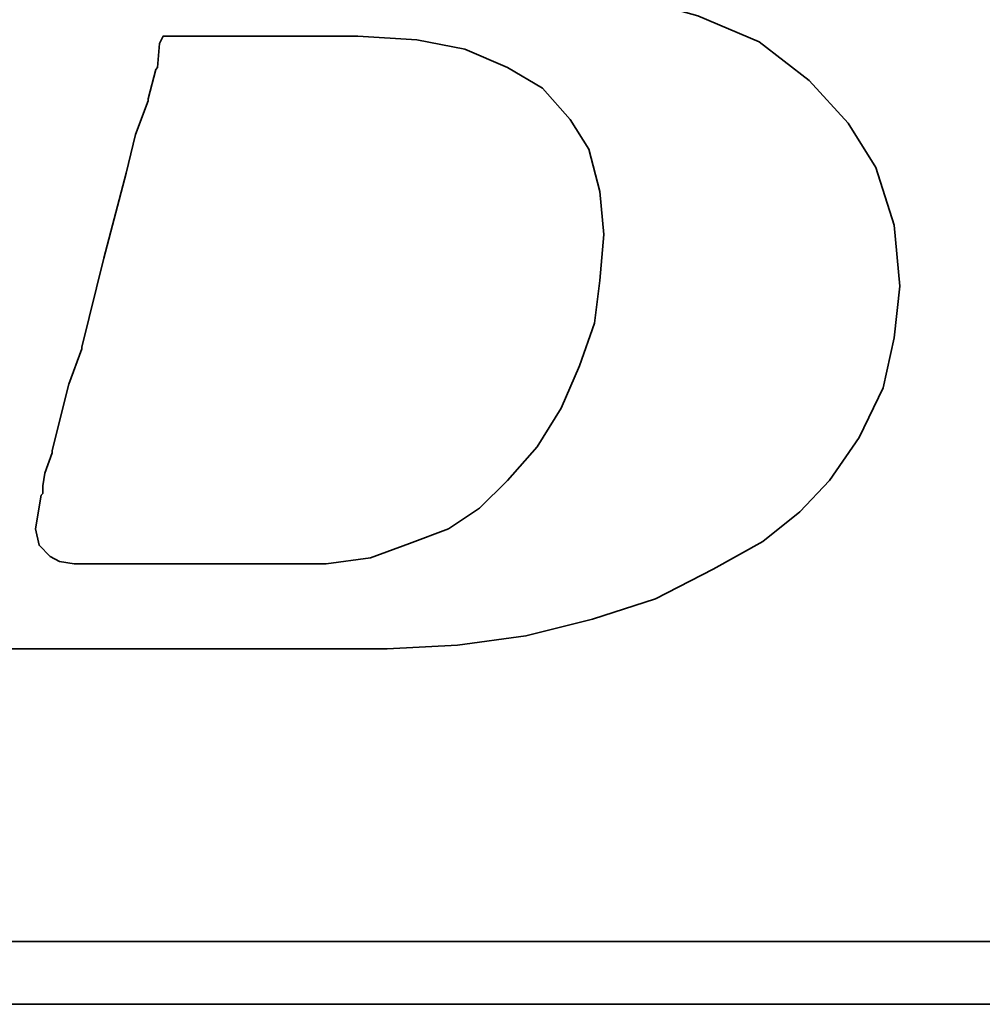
# Model space of a CAD drawing. Extents: x 15 to 195, y 53 to 146.
# Tile 30 of 51: x 162.86 to 164.24, y 103.71 to 105.13. Entities that reach past the tile are written whole.
import ezdxf

# ---------------------------------------------------------------- set-up
doc = ezdxf.new("R2010")
doc.units = 0
doc.header["$LTSCALE"] = 3
doc.header["$MEASUREMENT"] = 0
doc.layers.add('DIM', color=4, linetype='Continuous')
doc.layers.add('layer 1', color=7, linetype='Continuous')

# ---------------------------------------------------------------- blocks, each defined once
blk = doc.blocks.new('TBI MOTION logo(完整正式版)')
at = {"layer": 'layer 1', "color": 22, "lineweight": 35}
for points, knots in [([(-64.65375, -6.86375), (-64.65375, -6.86375), (-64.84375, -7.29625), (-64.84375, -7.29625), (-64.84375, -7.29625), (-64.84375, -7.29625), (-64.86875, -7.34375), (-64.86875, -7.34375), (-64.86875, -7.34375), (-64.86875, -7.34375), (-64.86875, -7.36875), (-64.86875, -7.36875), (-64.86875, -7.36875), (-64.86875, -7.36875), (-65.15375, -7.65375), (-65.15375, -7.65375), (-65.15375, -7.65375), (-65.15375, -7.65375), (-65.17875, -7.65375), (-65.17875, -7.65375), (-65.17875, -7.65375), (-65.17875, -7.65375), (-65.20375, -7.67875), (-65.20375, -7.67875), (-65.20375, -7.67875), (-65.20375, -7.67875), (-65.58875, -7.87125), (-65.58875, -7.87125), (-65.58875, -7.87125), (-65.58875, -7.87125), (-65.63375, -7.87125), (-65.63375, -7.87125), (-65.63375, -7.87125), (-65.63375, -7.87125), (-65.65875, -7.89375), (-65.65875, -7.89375), (-65.65875, -7.89375), (-65.65875, -7.89375), (-66.09375, -7.94375), (-66.09375, -7.94375), (-66.09375, -7.94375), (-66.09375, -7.94375), (-66.11375, -7.94375), (-66.11375, -7.94375), (-66.11375, -7.94375), (-66.11375, -7.94375), (-66.16375, -7.94375), (-66.16375, -7.94375), (-66.16375, -7.94375), (-66.16375, -7.94375), (-66.30875, -7.94375), (-66.30875, -7.94375), (-66.30875, -7.94375), (-66.30875, -7.94375), (-66.69375, -7.94375), (-66.69375, -7.94375), (-66.69375, -7.94375), (-66.69375, -7.94375), (-67.07375, -7.94375), (-67.07375, -7.94375), (-67.07375, -7.94375), (-67.07375, -7.94375), (-67.12375, -7.94375), (-67.12375, -7.94375), (-67.12375, -7.94375), (-67.12375, -7.94375), (-67.12375, -7.96625), (-67.12375, -7.96625), (-67.12375, -7.96625), (-67.12375, -7.96625), (-67.14875, -7.99125), (-67.14875, -7.99125), (-67.14875, -7.99125), (-67.14875, -7.99125), (-67.24375, -8.34875), (-67.24375, -8.34875), (-67.24375, -8.34875), (-67.24375, -8.34875), (-67.31375, -8.68625), (-67.31375, -8.68625), (-67.31375, -8.68625), (-67.31375, -8.68625), (-67.26875, -8.68625), (-67.26875, -8.68625), (-67.26875, -8.68625), (-67.26875, -8.68625), (-67.07375, -8.68625), (-67.07375, -8.68625), (-67.07375, -8.68625), (-67.07375, -8.68625), (-66.54875, -8.68625), (-66.54875, -8.68625), (-66.54875, -8.68625), (-66.54875, -8.68625), (-65.82625, -8.68625), (-65.82625, -8.68625), (-65.82625, -8.68625), (-65.82625, -8.68625), (-65.01375, -8.68625), (-65.01375, -8.68625), (-65.01375, -8.68625), (-65.01375, -8.68625), (-64.05375, -8.68625), (-64.05375, -8.68625), (-64.05375, -8.68625), (-64.05375, -8.68625), (-62.08375, -8.68625), (-62.08375, -8.68625), (-62.08375, -8.68625), (-62.08375, -8.68625), (-60.06875, -8.68625), (-60.06875, -8.68625), (-60.06875, -8.68625), (-60.06875, -8.68625), (-59.10875, -8.68625), (-59.10875, -8.68625), (-59.10875, -8.68625), (-59.10875, -8.68625), (-58.29375, -8.68625), (-58.29375, -8.68625), (-58.29375, -8.68625), (-58.29375, -8.68625), (-57.57375, -8.68625), (-57.57375, -8.68625), (-57.57375, -8.68625), (-57.57375, -8.68625), (-57.04875, -8.68625), (-57.04875, -8.68625), (-57.04875, -8.68625), (-57.04875, -8.68625), (-56.85375, -8.68625), (-56.85375, -8.68625), (-56.85375, -8.68625), (-56.85375, -8.68625), (-56.70875, -8.68625), (-56.70875, -8.68625), (-56.70875, -8.68625), (-56.70875, -8.68625), (-56.61375, -8.68625), (-56.61375, -8.68625), (-56.61375, -8.68625), (-56.61375, -8.68625), (-56.56875, -8.68625), (-56.56875, -8.68625), (-56.56875, -8.68625), (-56.56875, -8.68625), (-55.65375, -8.63875), (-55.65375, -8.63875), (-55.65375, -8.63875), (-55.65375, -8.63875), (-54.76875, -8.51875), (-54.76875, -8.51875), (-54.76875, -8.51875), (-54.76875, -8.51875), (-53.90375, -8.30375), (-53.90375, -8.30375), (-53.90375, -8.30375), (-53.90375, -8.30375), (-53.08875, -8.03875), (-53.08875, -8.03875), (-53.08875, -8.03875), (-53.08875, -8.03875), (-52.34375, -7.65375), (-52.34375, -7.65375), (-52.34375, -7.65375), (-52.34375, -7.65375), (-51.69875, -7.29625), (-51.69875, -7.29625), (-51.69875, -7.29625), (-51.69875, -7.29625), (-51.21875, -6.91125), (-51.21875, -6.91125), (-51.21875, -6.91125), (-51.21875, -6.91125), (-50.83375, -6.50375), (-50.83375, -6.50375), (-50.83375, -6.50375), (-50.83375, -6.50375), (-50.44875, -5.94875), (-50.44875, -5.94875), (-50.44875, -5.94875), (-50.44875, -5.94875), (-50.13875, -5.30375), (-50.13875, -5.30375), (-50.13875, -5.30375), (-50.13875, -5.30375), (-49.99375, -4.65375), (-49.99375, -4.65375), (-49.99375, -4.65375), (-49.99375, -4.65375), (-49.92375, -3.98375), (-49.92375, -3.98375), (-49.92375, -3.98375), (-49.92375, -3.98375), (-49.99375, -3.19374), (-49.99375, -3.19374), (-49.99375, -3.19374), (-49.99375, -3.19374), (-50.23374, -2.44874), (-50.23374, -2.44874), (-50.23374, -2.44874), (-50.23374, -2.44874), (-50.59375, -1.87374), (-50.59375, -1.87374), (-50.59375, -1.87374), (-50.59375, -1.87374), (-51.09875, -1.31874), (-51.09875, -1.31874), (-51.09875, -1.31874), (-51.09875, -1.31874), (-51.74375, -0.81875), (-51.74375, -0.81875), (-51.74375, -0.81875), (-51.74375, -0.81875), (-52.53875, -0.48125), (-52.53875, -0.48125), (-52.53875, -0.48125), (-52.53875, -0.48125), (-53.47375, -0.21875), (-53.47375, -0.21875), (-53.47375, -0.21875), (-53.47375, -0.21875), (-54.52875, -0.04874), (-54.52875, -0.04874), (-54.52875, -0.04874), (-54.52875, -0.04874), (-55.65375, 0.12125), (-55.65375, 0.12125), (-55.65375, 0.12125), (-55.65375, 0.12125), (-54.50375, 0.28624), (-54.50375, 0.28624), (-54.50375, 0.28624), (-54.50375, 0.28624), (-53.83375, 0.38124), (-53.83375, 0.38124), (-53.83375, 0.38124), (-53.83375, 0.38124), (-53.18375, 0.50125), (-53.18375, 0.50125), (-53.18375, 0.50125), (-53.18375, 0.50125), (-52.55875, 0.66874), (-52.55875, 0.66874), (-52.55875, 0.66874), (-52.55875, 0.66874), (-52.03375, 0.86124), (-52.03375, 0.86124), (-52.03375, 0.86124), (-52.03375, 0.86124), (-51.50374, 1.03124), (-51.50374, 1.03124), (-51.50374, 1.03124), (-51.50374, 1.03124), (-51.09875, 1.27125), (-51.09875, 1.27125), (-51.09875, 1.27125), (-51.09875, 1.27125), (-50.71375, 1.48624), (-50.71375, 1.48624), (-50.71375, 1.48624), (-50.71375, 1.48624), (-50.37625, 1.77625), (-50.37625, 1.77625), (-50.37625, 1.77625), (-50.37625, 1.77625), (-49.82375, 2.37625), (-49.82375, 2.37625), (-49.82375, 2.37625), (-49.82375, 2.37625), (-49.41875, 2.99625), (-49.41875, 2.99625), (-49.41875, 2.99625), (-49.41875, 2.99625), (-49.22375, 3.76625), (-49.22375, 3.76625), (-49.22375, 3.76625), (-49.22375, 3.76625), (-49.15375, 4.50874), (-49.15375, 4.50874), (-49.15375, 4.50874), (-49.15375, 4.50874), (-49.20375, 5.25125), (-49.20375, 5.25125), (-49.20375, 5.25125), (-49.20375, 5.25125), (-49.41875, 5.92625), (-49.41875, 5.92625), (-49.41875, 5.92625), (-49.41875, 5.92625), (-49.77875, 6.47625), (-49.77875, 6.47625), (-49.77875, 6.47625), (-49.77875, 6.47625), (-50.33125, 7.02624), (-50.33125, 7.02624), (-50.33125, 7.02624), (-50.33125, 7.02624), (-51.00125, 7.43625), (-51.00125, 7.43625), (-51.00125, 7.43625), (-51.00125, 7.43625), (-51.79375, 7.72625), (-51.79375, 7.72625), (-51.79375, 7.72625), (-51.79375, 7.72625), (-52.72875, 7.89124), (-52.72875, 7.89124), (-52.72875, 7.89124), (-52.72875, 7.89124), (-53.83375, 7.98625), (-53.83375, 7.98625), (-53.83375, 7.98625), (-53.83375, 7.98625), (-53.92875, 7.98625), (-53.92875, 7.98625), (-53.92875, 7.98625), (-53.92875, 7.98625), (-54.26375, 7.98625), (-54.26375, 7.98625), (-54.26375, 7.98625), (-54.26375, 7.98625), (-54.74375, 7.98625), (-54.74375, 7.98625), (-54.74375, 7.98625), (-54.74375, 7.98625), (-55.36875, 7.98625), (-55.36875, 7.98625), (-55.36875, 7.98625), (-55.36875, 7.98625), (-56.13375, 7.98625), (-56.13375, 7.98625), (-56.13375, 7.98625), (-56.13375, 7.98625), (-56.94875, 7.98625), (-56.94875, 7.98625), (-56.94875, 7.98625), (-56.94875, 7.98625), (-58.77625, 7.98625), (-58.77625, 7.98625), (-58.77625, 7.98625), (-58.77625, 7.98625), (-60.59875, 7.98625), (-60.59875, 7.98625), (-60.59875, 7.98625), (-60.59875, 7.98625), (-61.41375, 7.98625), (-61.41375, 7.98625), (-61.41375, 7.98625), (-61.41375, 7.98625), (-62.17875, 7.98625), (-62.17875, 7.98625), (-62.17875, 7.98625), (-62.17875, 7.98625), (-62.80375, 7.98625), (-62.80375, 7.98625), (-62.80375, 7.98625), (-62.80375, 7.98625), (-63.30625, 7.98625), (-63.30625, 7.98625), (-63.30625, 7.98625), (-63.30625, 7.98625), (-63.57375, 7.98625), (-63.57375, 7.98625), (-63.57375, 7.98625), (-63.57375, 7.98625), (-63.57375, 7.96375), (-63.57375, 7.96375), (-63.57375, 7.96375), (-63.57375, 7.96375), (-63.59875, 7.94125), (-63.59875, 7.94125), (-63.59875, 7.94125), (-63.59875, 7.94125), (-63.69375, 7.55625), (-63.69375, 7.55625), (-63.69375, 7.55625), (-63.69375, 7.55625), (-63.76375, 7.24624), (-63.76375, 7.24624), (-63.76375, 7.24624), (-63.76375, 7.24624), (-63.23875, 7.24624), (-63.23875, 7.24624), (-63.23875, 7.24624), (-63.23875, 7.24624), (-62.75875, 7.24624), (-62.75875, 7.24624), (-62.75875, 7.24624), (-62.75875, 7.24624), (-62.61125, 7.24624), (-62.61125, 7.24624), (-62.61125, 7.24624), (-62.61125, 7.24624), (-62.56625, 7.24624), (-62.56625, 7.24624), (-62.56625, 7.24624), (-62.56625, 7.24624), (-62.22875, 7.24624), (-62.22875, 7.24624), (-62.22875, 7.24624), (-62.22875, 7.24624), (-62.20375, 7.24624), (-62.20375, 7.24624), (-62.20375, 7.24624), (-62.20375, 7.24624), (-62.17875, 7.21875), (-62.17875, 7.21875), (-62.17875, 7.21875), (-62.17875, 7.21875), (-61.96375, 7.17125), (-61.96375, 7.17125), (-61.96375, 7.17125), (-61.96375, 7.17125), (-61.72375, 7.12624), (-61.72375, 7.12624), (-61.72375, 7.12624), (-61.72375, 7.12624), (-61.70375, 7.12624), (-61.70375, 7.12624), (-61.70375, 7.12624), (-61.70375, 7.12624), (-61.55875, 7.07624), (-61.55875, 7.07624), (-61.55875, 7.07624), (-61.55875, 7.07624), (-61.50875, 7.07624), (-61.50875, 7.07624), (-61.50875, 7.07624), (-61.50875, 7.07624), (-61.48375, 7.02624), (-61.48375, 7.02624), (-61.48375, 7.02624), (-61.48375, 7.02624), (-61.31875, 6.83375), (-61.31875, 6.83375), (-61.31875, 6.83375), (-61.31875, 6.83375), (-61.29375, 6.81125), (-61.29375, 6.81125), (-61.29375, 6.81125), (-61.29375, 6.81125), (-61.29375, 6.78625), (-61.29375, 6.78625), (-61.29375, 6.78625), (-61.29375, 6.78625), (-61.19875, 6.50124), (-61.19875, 6.50124), (-61.19875, 6.50124), (-61.19875, 6.50124), (-61.17375, 6.45124), (-61.17375, 6.45124), (-61.17375, 6.45124), (-61.17375, 6.45124), (-61.19875, 6.40625), (-61.19875, 6.40625), (-61.19875, 6.40625), (-61.19875, 6.40625), (-61.26875, 5.99624), (-61.26875, 5.99624), (-61.26875, 5.99624), (-61.26875, 5.99624), (-61.26875, 5.85125), (-61.26875, 5.85125), (-61.26875, 5.85125), (-61.26875, 5.85125), (-61.26875, 5.82625), (-61.26875, 5.82625), (-61.26875, 5.82625), (-61.26875, 5.82625), (-61.29375, 5.80625), (-61.29375, 5.80625), (-61.29375, 5.80625), (-61.29375, 5.80625), (-61.34125, 5.66125), (-61.34125, 5.66125), (-61.34125, 5.66125), (-61.34125, 5.66125), (-61.41375, 5.44625), (-61.41375, 5.44625), (-61.41375, 5.44625), (-61.41375, 5.44625), (-61.48375, 5.15625), (-61.48375, 5.15625), (-61.48375, 5.15625), (-61.48375, 5.15625), (-61.58375, 4.82124), (-61.58375, 4.82124), (-61.58375, 4.82124), (-61.58375, 4.82124), (-61.79875, 4.00375), (-61.79875, 4.00375), (-61.79875, 4.00375), (-61.79875, 4.00375), (-62.05875, 2.99625), (-62.05875, 2.99625), (-62.05875, 2.99625), (-62.05875, 2.99625), (-62.34875, 1.91625), (-62.34875, 1.91625), (-62.34875, 1.91625), (-62.34875, 1.91625), (-62.97375, -0.41124), (-62.97375, -0.41124), (-62.97375, -0.41124), (-62.97375, -0.41124), (-63.59875, -2.75875), (-63.59875, -2.75875), (-63.59875, -2.75875), (-63.59875, -2.75875), (-63.88375, -3.86374), (-63.88375, -3.86374), (-63.88375, -3.86374), (-63.88375, -3.86374), (-64.14875, -4.82374), (-64.14875, -4.82374), (-64.14875, -4.82374), (-64.14875, -4.82374), (-64.36375, -5.64125), (-64.36375, -5.64125), (-64.36375, -5.64125), (-64.36375, -5.64125), (-64.43625, -5.97625), (-64.43625, -5.97625), (-64.43625, -5.97625), (-64.43625, -5.97625), (-64.50875, -6.28625), (-64.50875, -6.28625), (-64.50875, -6.28625), (-64.50875, -6.28625), (-64.50875, -6.30875), (-64.50875, -6.30875), (-64.50875, -6.30875), (-64.50875, -6.30875), (-64.57875, -6.50375), (-64.57875, -6.50375), (-64.57875, -6.50375), (-64.57875, -6.50375), (-64.62875, -6.69625), (-64.62875, -6.69625), (-64.62875, -6.69625), (-64.62875, -6.69625), (-64.62875, -6.76875), (-64.62875, -6.76875), (-64.62875, -6.76875), (-64.62875, -6.76875), (-64.62875, -6.81375), (-64.62875, -6.81375), (-64.62875, -6.81375), (-64.62875, -6.81375), (-64.62875, -6.83875), (-64.62875, -6.83875), (-64.62875, -6.83875), (-64.62875, -6.83875), (-64.65375, -6.86375), (-64.65375, -6.86375)], [0, 0, 0, 0, 0.00719424, 0.00719424, 0.00719424, 0.00719424, 0.01438849, 0.01438849, 0.01438849, 0.01438849, 0.02158273, 0.02158273, 0.02158273, 0.02158273, 0.02877698, 0.02877698, 0.02877698, 0.02877698, 0.03597122, 0.03597122, 0.03597122, 0.03597122, 0.04316547, 0.04316547, 0.04316547, 0.04316547, 0.05035971, 0.05035971, 0.05035971, 0.05035971, 0.05755396, 0.05755396, 0.05755396, 0.05755396, 0.0647482, 0.0647482, 0.0647482, 0.0647482, 0.07194245, 0.07194245, 0.07194245, 0.07194245, 0.07913669, 0.07913669, 0.07913669, 0.07913669, 0.08633094, 0.08633094, 0.08633094, 0.08633094, 0.09352518, 0.09352518, 0.09352518, 0.09352518, 0.10071942, 0.10071942, 0.10071942, 0.10071942, 0.10791367, 0.10791367, 0.10791367, 0.10791367, 0.11510791, 0.11510791, 0.11510791, 0.11510791, 0.12230216, 0.12230216, 0.12230216, 0.12230216, 0.1294964, 0.1294964, 0.1294964, 0.1294964, 0.13669065, 0.13669065, 0.13669065, 0.13669065, 0.14388489, 0.14388489, 0.14388489, 0.14388489, 0.15107914, 0.15107914, 0.15107914, 0.15107914, 0.15827338, 0.15827338, 0.15827338, 0.15827338, 0.16546763, 0.16546763, 0.16546763, 0.16546763, 0.17266187, 0.17266187, 0.17266187, 0.17266187, 0.17985612, 0.17985612, 0.17985612, 0.17985612, 0.18705036, 0.18705036, 0.18705036, 0.18705036, 0.1942446, 0.1942446, 0.1942446, 0.1942446, 0.20143885, 0.20143885, 0.20143885, 0.20143885, 0.20863309, 0.20863309, 0.20863309, 0.20863309, 0.21582734, 0.21582734, 0.21582734, 0.21582734, 0.22302158, 0.22302158, 0.22302158, 0.22302158, 0.23021583, 0.23021583, 0.23021583, 0.23021583, 0.23741007, 0.23741007, 0.23741007, 0.23741007, 0.24460432, 0.24460432, 0.24460432, 0.24460432, 0.25179856, 0.25179856, 0.25179856, 0.25179856, 0.25899281, 0.25899281, 0.25899281, 0.25899281, 0.26618705, 0.26618705, 0.26618705, 0.26618705, 0.27338129, 0.27338129, 0.27338129, 0.27338129, 0.28057554, 0.28057554, 0.28057554, 0.28057554, 0.28776978, 0.28776978, 0.28776978, 0.28776978, 0.29496403, 0.29496403, 0.29496403, 0.29496403, 0.30215827, 0.30215827, 0.30215827, 0.30215827, 0.30935252, 0.30935252, 0.30935252, 0.30935252, 0.31654676, 0.31654676, 0.31654676, 0.31654676, 0.32374101, 0.32374101, 0.32374101, 0.32374101, 0.33093525, 0.33093525, 0.33093525, 0.33093525, 0.3381295, 0.3381295, 0.3381295, 0.3381295, 0.34532374, 0.34532374, 0.34532374, 0.34532374, 0.35251799, 0.35251799, 0.35251799, 0.35251799, 0.35971223, 0.35971223, 0.35971223, 0.35971223, 0.36690647, 0.36690647, 0.36690647, 0.36690647, 0.37410072, 0.37410072, 0.37410072, 0.37410072, 0.38129496, 0.38129496, 0.38129496, 0.38129496, 0.38848921, 0.38848921, 0.38848921, 0.38848921, 0.39568345, 0.39568345, 0.39568345, 0.39568345, 0.4028777, 0.4028777, 0.4028777, 0.4028777, 0.41007194, 0.41007194, 0.41007194, 0.41007194, 0.41726619, 0.41726619, 0.41726619, 0.41726619, 0.42446043, 0.42446043, 0.42446043, 0.42446043, 0.43165468, 0.43165468, 0.43165468, 0.43165468, 0.43884892, 0.43884892, 0.43884892, 0.43884892, 0.44604317, 0.44604317, 0.44604317, 0.44604317, 0.45323741, 0.45323741, 0.45323741, 0.45323741, 0.46043165, 0.46043165, 0.46043165, 0.46043165, 0.4676259, 0.4676259, 0.4676259, 0.4676259, 0.47482014, 0.47482014, 0.47482014, 0.47482014, 0.48201439, 0.48201439, 0.48201439, 0.48201439, 0.48920863, 0.48920863, 0.48920863, 0.48920863, 0.49640288, 0.49640288, 0.49640288, 0.49640288, 0.50359712, 0.50359712, 0.50359712, 0.50359712, 0.51079137, 0.51079137, 0.51079137, 0.51079137, 0.51798561, 0.51798561, 0.51798561, 0.51798561, 0.52517986, 0.52517986, 0.52517986, 0.52517986, 0.5323741, 0.5323741, 0.5323741, 0.5323741, 0.53956835, 0.53956835, 0.53956835, 0.53956835, 0.54676259, 0.54676259, 0.54676259, 0.54676259, 0.55395683, 0.55395683, 0.55395683, 0.55395683, 0.56115108, 0.56115108, 0.56115108, 0.56115108, 0.56834532, 0.56834532, 0.56834532, 0.56834532, 0.57553957, 0.57553957, 0.57553957, 0.57553957, 0.58273381, 0.58273381, 0.58273381, 0.58273381, 0.58992806, 0.58992806, 0.58992806, 0.58992806, 0.5971223, 0.5971223, 0.5971223, 0.5971223, 0.60431655, 0.60431655, 0.60431655, 0.60431655, 0.61151079, 0.61151079, 0.61151079, 0.61151079, 0.61870504, 0.61870504, 0.61870504, 0.61870504, 0.62589928, 0.62589928, 0.62589928, 0.62589928, 0.63309353, 0.63309353, 0.63309353, 0.63309353, 0.64028777, 0.64028777, 0.64028777, 0.64028777, 0.64748201, 0.64748201, 0.64748201, 0.64748201, 0.65467626, 0.65467626, 0.65467626, 0.65467626, 0.6618705, 0.6618705, 0.6618705, 0.6618705, 0.66906475, 0.66906475, 0.66906475, 0.66906475, 0.67625899, 0.67625899, 0.67625899, 0.67625899, 0.68345324, 0.68345324, 0.68345324, 0.68345324, 0.69064748, 0.69064748, 0.69064748, 0.69064748, 0.69784173, 0.69784173, 0.69784173, 0.69784173, 0.70503597, 0.70503597, 0.70503597, 0.70503597, 0.71223022, 0.71223022, 0.71223022, 0.71223022, 0.71942446, 0.71942446, 0.71942446, 0.71942446, 0.72661871, 0.72661871, 0.72661871, 0.72661871, 0.73381295, 0.73381295, 0.73381295, 0.73381295, 0.74100719, 0.74100719, 0.74100719, 0.74100719, 0.74820144, 0.74820144, 0.74820144, 0.74820144, 0.75539568, 0.75539568, 0.75539568, 0.75539568, 0.76258993, 0.76258993, 0.76258993, 0.76258993, 0.76978417, 0.76978417, 0.76978417, 0.76978417, 0.77697842, 0.77697842, 0.77697842, 0.77697842, 0.78417266, 0.78417266, 0.78417266, 0.78417266, 0.79136691, 0.79136691, 0.79136691, 0.79136691, 0.79856115, 0.79856115, 0.79856115, 0.79856115, 0.8057554, 0.8057554, 0.8057554, 0.8057554, 0.81294964, 0.81294964, 0.81294964, 0.81294964, 0.82014388, 0.82014388, 0.82014388, 0.82014388, 0.82733813, 0.82733813, 0.82733813, 0.82733813, 0.83453237, 0.83453237, 0.83453237, 0.83453237, 0.84172662, 0.84172662, 0.84172662, 0.84172662, 0.84892086, 0.84892086, 0.84892086, 0.84892086, 0.85611511, 0.85611511, 0.85611511, 0.85611511, 0.86330935, 0.86330935, 0.86330935, 0.86330935, 0.8705036, 0.8705036, 0.8705036, 0.8705036, 0.87769784, 0.87769784, 0.87769784, 0.87769784, 0.88489209, 0.88489209, 0.88489209, 0.88489209, 0.89208633, 0.89208633, 0.89208633, 0.89208633, 0.89928058, 0.89928058, 0.89928058, 0.89928058, 0.90647482, 0.90647482, 0.90647482, 0.90647482, 0.91366906, 0.91366906, 0.91366906, 0.91366906, 0.92086331, 0.92086331, 0.92086331, 0.92086331, 0.92805755, 0.92805755, 0.92805755, 0.92805755, 0.9352518, 0.9352518, 0.9352518, 0.9352518, 0.94244604, 0.94244604, 0.94244604, 0.94244604, 0.94964029, 0.94964029, 0.94964029, 0.94964029, 0.95683453, 0.95683453, 0.95683453, 0.95683453, 0.96402878, 0.96402878, 0.96402878, 0.96402878, 0.97122302, 0.97122302, 0.97122302, 0.97122302, 0.97841727, 0.97841727, 0.97841727, 0.97841727, 0.98561151, 0.98561151, 0.98561151, 0.98561151, 0.99280576, 0.99280576, 0.99280576, 0.99280576, 1, 1, 1, 1]), ([(-61.03125, -6.57375), (-61.03125, -6.57375), (-61.03125, -6.67125), (-61.03125, -6.67125), (-61.03125, -6.67125), (-61.03125, -6.67125), (-61.05375, -6.69625), (-61.05375, -6.69625), (-61.05375, -6.69625), (-61.05375, -6.69625), (-61.12375, -7.12875), (-61.12375, -7.12875), (-61.12375, -7.12875), (-61.12375, -7.12875), (-61.07875, -7.34375), (-61.07875, -7.34375), (-61.07875, -7.34375), (-61.07875, -7.34375), (-60.93375, -7.48875), (-60.93375, -7.48875), (-60.93375, -7.48875), (-60.93375, -7.48875), (-60.81375, -7.55625), (-60.81375, -7.55625), (-60.81375, -7.55625), (-60.81375, -7.55625), (-60.62375, -7.58375), (-60.62375, -7.58375), (-60.62375, -7.58375), (-60.62375, -7.58375), (-60.30875, -7.58375), (-60.30875, -7.58375), (-60.30875, -7.58375), (-60.30875, -7.58375), (-59.97375, -7.58375), (-59.97375, -7.58375), (-59.97375, -7.58375), (-59.97375, -7.58375), (-59.87875, -7.58375), (-59.87875, -7.58375), (-59.87875, -7.58375), (-59.87875, -7.58375), (-59.63625, -7.58375), (-59.63625, -7.58375), (-59.63625, -7.58375), (-59.63625, -7.58375), (-58.96875, -7.58375), (-58.96875, -7.58375), (-58.96875, -7.58375), (-58.96875, -7.58375), (-58.29375, -7.58375), (-58.29375, -7.58375), (-58.29375, -7.58375), (-58.29375, -7.58375), (-58.05375, -7.58375), (-58.05375, -7.58375), (-58.05375, -7.58375), (-58.05375, -7.58375), (-57.98375, -7.58375), (-57.98375, -7.58375), (-57.98375, -7.58375), (-57.98375, -7.58375), (-57.35875, -7.58375), (-57.35875, -7.58375), (-57.35875, -7.58375), (-57.35875, -7.58375), (-56.78375, -7.50875), (-56.78375, -7.50875), (-56.78375, -7.50875), (-56.78375, -7.50875), (-56.27875, -7.31875), (-56.27875, -7.31875), (-56.27875, -7.31875), (-56.27875, -7.31875), (-55.77375, -7.12875), (-55.77375, -7.12875), (-55.77375, -7.12875), (-55.77375, -7.12875), (-55.36875, -6.86375), (-55.36875, -6.86375), (-55.36875, -6.86375), (-55.36875, -6.86375), (-55.00875, -6.50375), (-55.00875, -6.50375), (-55.00875, -6.50375), (-55.00875, -6.50375), (-54.62375, -6.06875), (-54.62375, -6.06875), (-54.62375, -6.06875), (-54.62375, -6.06875), (-54.31375, -5.56875), (-54.31375, -5.56875), (-54.31375, -5.56875), (-54.31375, -5.56875), (-54.07375, -5.01625), (-54.07375, -5.01625), (-54.07375, -5.01625), (-54.07375, -5.01625), (-53.87875, -4.46374), (-53.87875, -4.46374), (-53.87875, -4.46374), (-53.87875, -4.46374), (-53.80875, -3.91375), (-53.80875, -3.91375), (-53.80875, -3.91375), (-53.80875, -3.91375), (-53.75875, -3.31375), (-53.75875, -3.31375), (-53.75875, -3.31375), (-53.75875, -3.31375), (-53.80875, -2.75875), (-53.80875, -2.75875), (-53.80875, -2.75875), (-53.80875, -2.75875), (-53.95375, -2.20875), (-53.95375, -2.20875), (-53.95375, -2.20875), (-53.95375, -2.20875), (-54.19375, -1.82625), (-54.19375, -1.82625), (-54.19375, -1.82625), (-54.19375, -1.82625), (-54.55375, -1.41875), (-54.55375, -1.41875), (-54.55375, -1.41875), (-54.55375, -1.41875), (-55.00875, -1.15125), (-55.00875, -1.15125), (-55.00875, -1.15125), (-55.00875, -1.15125), (-55.56125, -0.91375), (-55.56125, -0.91375), (-55.56125, -0.91375), (-55.56125, -0.91375), (-56.18125, -0.79375), (-56.18125, -0.79375), (-56.18125, -0.79375), (-56.18125, -0.79375), (-56.94875, -0.74374), (-56.94875, -0.74374), (-56.94875, -0.74374), (-56.94875, -0.74374), (-56.99875, -0.74374), (-56.99875, -0.74374), (-56.99875, -0.74374), (-56.99875, -0.74374), (-57.09375, -0.74374), (-57.09375, -0.74374), (-57.09375, -0.74374), (-57.09375, -0.74374), (-57.38375, -0.74374), (-57.38375, -0.74374), (-57.38375, -0.74374), (-57.38375, -0.74374), (-57.76875, -0.74374), (-57.76875, -0.74374), (-57.76875, -0.74374), (-57.76875, -0.74374), (-58.24625, -0.74374), (-58.24625, -0.74374), (-58.24625, -0.74374), (-58.24625, -0.74374), (-58.72875, -0.74374), (-58.72875, -0.74374), (-58.72875, -0.74374), (-58.72875, -0.74374), (-59.20875, -0.74374), (-59.20875, -0.74374), (-59.20875, -0.74374), (-59.20875, -0.74374), (-59.46875, -0.74374), (-59.46875, -0.74374), (-59.46875, -0.74374), (-59.46875, -0.74374), (-59.51625, -0.83875), (-59.51625, -0.83875), (-59.51625, -0.83875), (-59.51625, -0.83875), (-59.54375, -1.15125), (-59.54375, -1.15125), (-59.54375, -1.15125), (-59.54375, -1.15125), (-59.56375, -1.17874), (-59.56375, -1.17874), (-59.56375, -1.17874), (-59.56375, -1.17874), (-59.66375, -1.55875), (-59.66375, -1.55875), (-59.66375, -1.55875), (-59.66375, -1.55875), (-59.66375, -1.58375), (-59.66375, -1.58375), (-59.66375, -1.58375), (-59.66375, -1.58375), (-59.82875, -2.01874), (-59.82875, -2.01874), (-59.82875, -2.01874), (-59.82875, -2.01874), (-59.94875, -2.52125), (-59.94875, -2.52125), (-59.94875, -2.52125), (-59.94875, -2.52125), (-60.23875, -3.62375), (-60.23875, -3.62375), (-60.23875, -3.62375), (-60.23875, -3.62375), (-60.52375, -4.77624), (-60.52375, -4.77624), (-60.52375, -4.77624), (-60.52375, -4.77624), (-60.52375, -4.79874), (-60.52375, -4.79874), (-60.52375, -4.79874), (-60.52375, -4.79874), (-60.69125, -5.25375), (-60.69125, -5.25375), (-60.69125, -5.25375), (-60.69125, -5.25375), (-60.81375, -5.73625), (-60.81375, -5.73625), (-60.81375, -5.73625), (-60.81375, -5.73625), (-60.90875, -6.11875), (-60.90875, -6.11875), (-60.90875, -6.11875), (-60.90875, -6.11875), (-60.90875, -6.14375), (-60.90875, -6.14375), (-60.90875, -6.14375), (-60.90875, -6.14375), (-61.00375, -6.40875), (-61.00375, -6.40875), (-61.00375, -6.40875), (-61.00375, -6.40875), (-61.03125, -6.57375), (-61.03125, -6.57375)], [0, 0, 0, 0, 0.01694915, 0.01694915, 0.01694915, 0.01694915, 0.03389831, 0.03389831, 0.03389831, 0.03389831, 0.05084746, 0.05084746, 0.05084746, 0.05084746, 0.06779661, 0.06779661, 0.06779661, 0.06779661, 0.08474576, 0.08474576, 0.08474576, 0.08474576, 0.10169492, 0.10169492, 0.10169492, 0.10169492, 0.11864407, 0.11864407, 0.11864407, 0.11864407, 0.13559322, 0.13559322, 0.13559322, 0.13559322, 0.15254237, 0.15254237, 0.15254237, 0.15254237, 0.16949153, 0.16949153, 0.16949153, 0.16949153, 0.18644068, 0.18644068, 0.18644068, 0.18644068, 0.20338983, 0.20338983, 0.20338983, 0.20338983, 0.22033898, 0.22033898, 0.22033898, 0.22033898, 0.23728814, 0.23728814, 0.23728814, 0.23728814, 0.25423729, 0.25423729, 0.25423729, 0.25423729, 0.27118644, 0.27118644, 0.27118644, 0.27118644, 0.28813559, 0.28813559, 0.28813559, 0.28813559, 0.30508475, 0.30508475, 0.30508475, 0.30508475, 0.3220339, 0.3220339, 0.3220339, 0.3220339, 0.33898305, 0.33898305, 0.33898305, 0.33898305, 0.3559322, 0.3559322, 0.3559322, 0.3559322, 0.37288136, 0.37288136, 0.37288136, 0.37288136, 0.38983051, 0.38983051, 0.38983051, 0.38983051, 0.40677966, 0.40677966, 0.40677966, 0.40677966, 0.42372881, 0.42372881, 0.42372881, 0.42372881, 0.44067797, 0.44067797, 0.44067797, 0.44067797, 0.45762712, 0.45762712, 0.45762712, 0.45762712, 0.47457627, 0.47457627, 0.47457627, 0.47457627, 0.49152542, 0.49152542, 0.49152542, 0.49152542, 0.50847458, 0.50847458, 0.50847458, 0.50847458, 0.52542373, 0.52542373, 0.52542373, 0.52542373, 0.54237288, 0.54237288, 0.54237288, 0.54237288, 0.55932203, 0.55932203, 0.55932203, 0.55932203, 0.57627119, 0.57627119, 0.57627119, 0.57627119, 0.59322034, 0.59322034, 0.59322034, 0.59322034, 0.61016949, 0.61016949, 0.61016949, 0.61016949, 0.62711864, 0.62711864, 0.62711864, 0.62711864, 0.6440678, 0.6440678, 0.6440678, 0.6440678, 0.66101695, 0.66101695, 0.66101695, 0.66101695, 0.6779661, 0.6779661, 0.6779661, 0.6779661, 0.69491525, 0.69491525, 0.69491525, 0.69491525, 0.71186441, 0.71186441, 0.71186441, 0.71186441, 0.72881356, 0.72881356, 0.72881356, 0.72881356, 0.74576271, 0.74576271, 0.74576271, 0.74576271, 0.76271186, 0.76271186, 0.76271186, 0.76271186, 0.77966102, 0.77966102, 0.77966102, 0.77966102, 0.79661017, 0.79661017, 0.79661017, 0.79661017, 0.81355932, 0.81355932, 0.81355932, 0.81355932, 0.83050847, 0.83050847, 0.83050847, 0.83050847, 0.84745763, 0.84745763, 0.84745763, 0.84745763, 0.86440678, 0.86440678, 0.86440678, 0.86440678, 0.88135593, 0.88135593, 0.88135593, 0.88135593, 0.89830508, 0.89830508, 0.89830508, 0.89830508, 0.91525424, 0.91525424, 0.91525424, 0.91525424, 0.93220339, 0.93220339, 0.93220339, 0.93220339, 0.94915254, 0.94915254, 0.94915254, 0.94915254, 0.96610169, 0.96610169, 0.96610169, 0.96610169, 0.98305085, 0.98305085, 0.98305085, 0.98305085, 1, 1, 1, 1]), ([(75.90875, -9.47875), (75.90875, -9.47875), (75.90875, -12.28625), (75.90875, -12.28625), (75.90875, -12.28625), (75.90875, -12.28625), (75.90875, -12.47875), (75.90875, -12.47875), (75.90875, -12.47875), (75.90875, -12.47875), (75.71625, -12.47875), (75.71625, -12.47875), (75.71625, -12.47875), (75.71625, -12.47875), (-88.32875, -12.47875), (-88.32875, -12.47875), (-88.32875, -12.47875), (-88.32875, -12.47875), (-88.32875, -13.29375), (-88.32875, -13.29375), (-88.32875, -13.29375), (-88.32875, -13.29375), (82.89125, -13.29375), (82.89125, -13.29375), (82.89125, -13.29375), (82.89125, -13.29375), (75.90875, -9.47875), (75.90875, -9.47875)], [0, 0, 0, 0, 0.14285714, 0.14285714, 0.14285714, 0.14285714, 0.28571429, 0.28571429, 0.28571429, 0.28571429, 0.42857143, 0.42857143, 0.42857143, 0.42857143, 0.57142857, 0.57142857, 0.57142857, 0.57142857, 0.71428571, 0.71428571, 0.71428571, 0.71428571, 0.85714286, 0.85714286, 0.85714286, 0.85714286, 1, 1, 1, 1])]:
    blk.add_open_spline(points, degree=3, knots=knots, dxfattribs=at)

msp = doc.modelspace()

# ---------------------------------------------------------------- block references
at = {"layer": 'DIM', "color": 7, "xscale": 0.1106772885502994, "yscale": 0.1106772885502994, "zscale": 0.1106772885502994}
msp.add_blockref('TBI MOTION logo(完整正式版)', (169.6495, 105.1843), dxfattribs=at)

doc.saveas('drawing.dxf')
